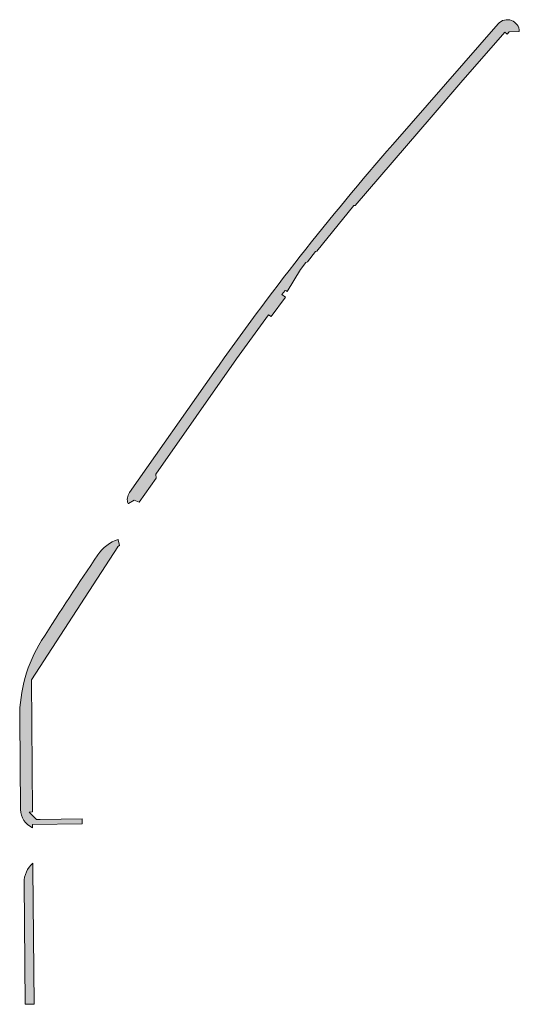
# Model space of a CAD drawing. Header units: feet. Extents: x 2211853 to 2218295, y 489956 to 492961.
# Tile 6 of 6: x 2217796 to 2218295, y 491808 to 492791. Entities that reach past the tile are written whole.
import ezdxf

# ---------------------------------------------------------------- set-up
doc = ezdxf.new("R2010")
doc.units = ezdxf.units.FT
doc.header["$LTSCALE"] = 20
doc.header["$MEASUREMENT"] = 0
doc.layers.add('SC_Scratch2', color=7, linetype='Continuous', lineweight=15, plot=False)

msp = doc.modelspace()

# ---------------------------------------------------------------- hatches: boundary and pattern name
at = {"layer": 'SC_Scratch2'}
h = msp.add_hatch(color=3, dxfattribs=at)
h.dxf.hatch_style = 1
edge = h.paths.add_edge_path()
edge.add_line((2217903.88, 492308.12), (2217904.35, 492308.3))
edge.add_line((2217904.35, 492308.3), (2217910.04, 492311.73))
edge.add_line((2217910.04, 492311.73), (2217915.1, 492309.66))
edge.add_line((2217915.1, 492309.66), (2217932, 492333.69))
edge.add_line((2217932, 492333.69), (2217931.63, 492337.51))
edge.add_line((2217931.63, 492337.51), (2218012.15, 492452.69))
edge.add_line((2218012.15, 492452.69), (2218044.37, 492496.72))
edge.add_line((2218044.37, 492496.72), (2218046.77, 492494.92))
edge.add_line((2218046.77, 492494.92), (2218061.29, 492514.17))
edge.add_line((2218061.29, 492514.17), (2218057.65, 492516.82))
edge.add_line((2218057.65, 492516.82), (2218060.74, 492520.87))
edge.add_line((2218060.74, 492520.87), (2218062.11, 492520.66))
edge.add_line((2218062.11, 492520.66), (2218063.04, 492519.98))
edge.add_line((2218063.04, 492519.98), (2218076.23, 492541.96))
edge.add_line((2218076.23, 492541.96), (2218081.43, 492548.84))
edge.add_line((2218081.43, 492548.84), (2218083.07, 492549.7))
edge.add_line((2218083.07, 492549.7), (2218091.13, 492559.91))
edge.add_line((2218091.13, 492559.91), (2218092.53, 492560.07))
edge.add_line((2218092.53, 492560.07), (2218129.54, 492605.67))
edge.add_line((2218129.54, 492605.67), (2218130.94, 492605.81))
edge.add_line((2218130.94, 492605.81), (2218206.8, 492693.89))
edge.add_line((2218206.8, 492693.89), (2218236.53, 492728.63))
edge.add_line((2218236.53, 492728.63), (2218280.42, 492778.79))
edge.add_line((2218280.42, 492778.79), (2218282.67, 492776.82))
edge.add_line((2218282.67, 492776.82), (2218284.81, 492779.26))
edge.add_line((2218284.81, 492779.26), (2218294.36, 492779.46))
edge.add_line((2218294.36, 492779.46), (2218294.86, 492779.47))
edge.add_arc((2218282.86, 492779.31), 12, 0.74367, 138.81872)
edge.add_line((2218273.83, 492787.21), (2218168.41, 492666.72))
edge.add_arc((2220227.63, 490865.2), 2736.03, 138.81872, 144.88539)
edge.add_line((2217989.55, 492439), (2217905.31, 492319.21))
edge.add_arc((2217915.13, 492312.3), 12, 144.88539, 200.38311)
h = msp.add_hatch(color=3, dxfattribs=at)
h.dxf.hatch_style = 1
edge = h.paths.add_edge_path()
edge.add_line((2217808.35, 491984.61), (2217808.3, 491987.75))
edge.add_line((2217808.3, 491987.75), (2217858.18, 491988.4))
edge.add_line((2217858.18, 491988.4), (2217858.12, 491993.4))
edge.add_line((2217858.12, 491993.4), (2217816.09, 491992.85))
edge.add_line((2217816.09, 491992.85), (2217812.5, 491992.81))
edge.add_line((2217812.5, 491992.81), (2217804.91, 492000.25))
edge.add_line((2217804.91, 492000.25), (2217808.41, 492000.27))
edge.add_line((2217808.41, 492000.27), (2217807.31, 492132.19))
edge.add_line((2217807.31, 492132.19), (2217893.77, 492265.1))
edge.add_line((2217893.77, 492265.1), (2217893.71, 492265.3))
edge.add_line((2217893.71, 492265.3), (2217895.29, 492266.26))
edge.add_line((2217895.29, 492266.26), (2217894.06, 492271.97))
edge.add_line((2217894.06, 492271.97), (2217893.9, 492272.44))
edge.add_arc((2217906.78, 492234.57), 40, 108.78576, 145.71625)
edge.add_arc((2220229.4, 490651.15), 2851.01, 145.71625, 147.7775)
edge.add_arc((2217937.62, 492095.62), 142, 147.7775, 180.47527)
edge.add_line((2217795.62, 492094.44), (2217796.38, 492002.76))
edge.add_arc((2217816.38, 492002.92), 20, 180.47527, 246.30117)
h = msp.add_hatch(color=3, dxfattribs=at)
h.dxf.hatch_style = 1
edge = h.paths.add_edge_path()
edge.add_line((2217801, 491808.26), (2217808.5, 491808.33))
edge.add_line((2217808.5, 491808.33), (2217809, 491808.33))
edge.add_line((2217809, 491808.33), (2217810, 491808.34))
edge.add_line((2217810, 491808.34), (2217808.87, 491944.01))
edge.add_line((2217808.87, 491944.01), (2217808.81, 491949.05))
edge.add_arc((2217824.99, 491929.99), 25, 130.3376, 180.47527)
edge.add_line((2217799.99, 491929.79), (2217801, 491808.26))

# ---------------------------------------------------------------- linework, layer by layer
at = {"layer": 'SC_Scratch2', "color": 3}
for points in [[(2217903.88, 492308.12), (2217904.35, 492308.3), (2217910.04, 492311.73), (2217915.1, 492309.66), (2217932, 492333.69), (2217931.63, 492337.51), (2218012.15, 492452.69), (2218044.37, 492496.72), (2218046.77, 492494.92), (2218061.29, 492514.17), (2218057.65, 492516.82), (2218060.74, 492520.87), (2218062.11, 492520.66), (2218063.04, 492519.98), (2218076.23, 492541.96), (2218081.43, 492548.84), (2218083.07, 492549.7), (2218091.13, 492559.91), (2218092.53, 492560.07), (2218129.54, 492605.67), (2218130.94, 492605.81), (2218206.8, 492693.89), (2218236.53, 492728.63), (2218280.42, 492778.79), (2218282.67, 492776.82), (2218284.81, 492779.26), (2218294.36, 492779.46), (2218294.86, 492779.47, 0.687763), (2218273.83, 492787.21), (2218168.41, 492666.72, 0.026477), (2217989.55, 492439), (2217905.31, 492319.21, 0.247001)], [(2217808.35, 491984.61), (2217808.3, 491987.75), (2217858.18, 491988.4), (2217858.12, 491993.4), (2217816.09, 491992.85), (2217812.5, 491992.81), (2217804.91, 492000.25), (2217808.41, 492000.27), (2217807.31, 492132.19), (2217893.77, 492265.1), (2217893.71, 492265.3), (2217895.29, 492266.26), (2217894.06, 492271.97), (2217893.9, 492272.44, 0.162549), (2217873.73, 492257.1, 0.008994), (2217817.49, 492171.34, 0.143647), (2217795.62, 492094.44), (2217796.38, 492002.76, 0.295387)], [(2217801, 491808.26), (2217808.5, 491808.33), (2217809, 491808.33), (2217810, 491808.34), (2217808.87, 491944.01), (2217808.81, 491949.05, 0.222325), (2217799.99, 491929.79)]]:
    msp.add_lwpolyline(points, format="xyb", close=True, dxfattribs=at)

doc.saveas('drawing.dxf')
